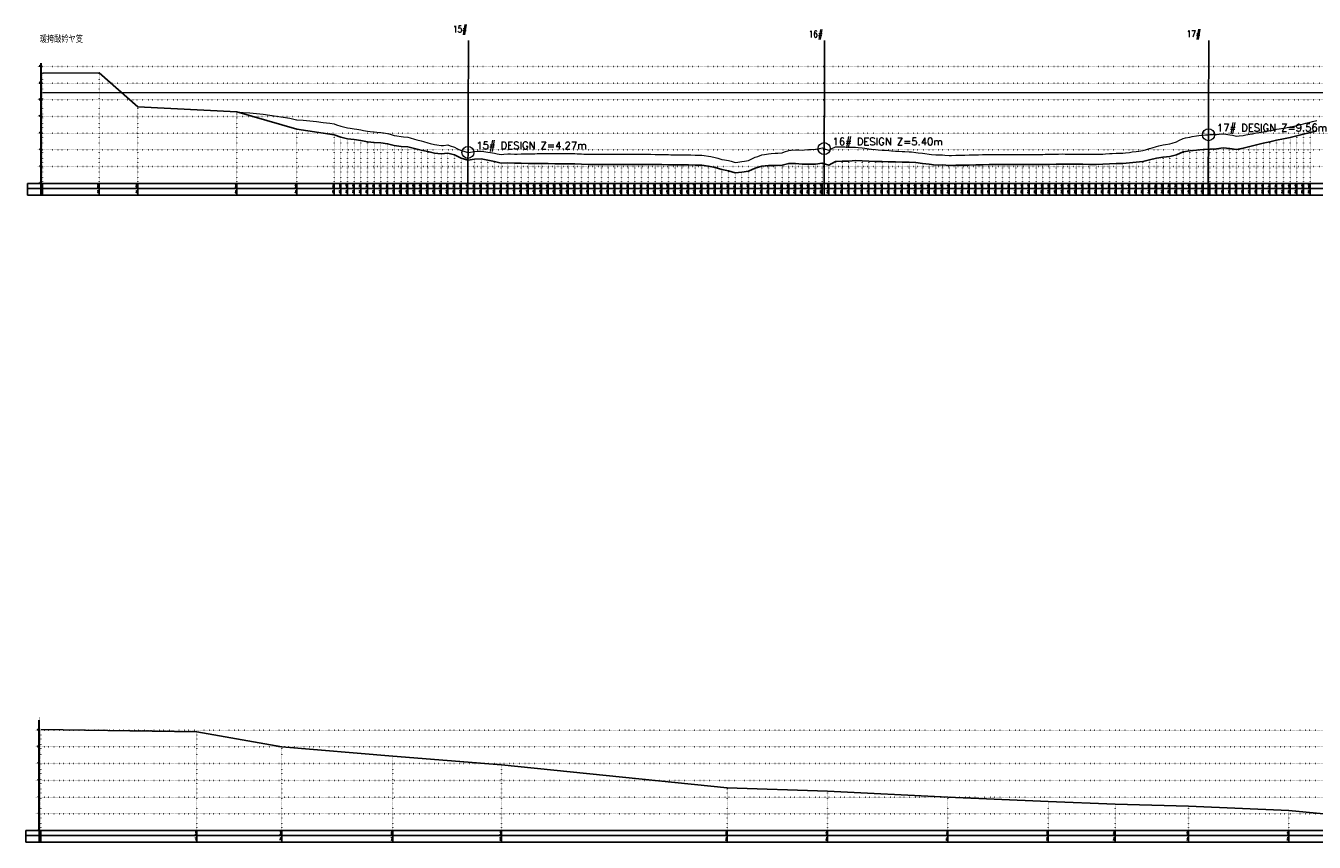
# Model space of a CAD drawing. Extents: x 391415 to 399140, y 3188456 to 3193757.
# Tile 2 of 3: x 391446 to 395301, y 3191315 to 3193757. Entities that reach past the tile are written whole.
import ezdxf
from ezdxf.enums import TextEntityAlignment as Align

# ---------------------------------------------------------------- set-up
doc = ezdxf.new("R2010")
doc.units = 0
doc.linetypes.add('X4', pattern=[1.6, 0, -1.6])
doc.layers.get('0').update_dxf_attribs({"linetype": 'CONTINUOUS'})
for name, color, linetype, lineweight in [('ANNOTATION', 7, 'CONTINUOUS', 0), ('DESIGN_DISTRIBUTED', 3, 'CONTINUOUS', 0), ('PIER_CONTROL', 6, 'CONTINUOUS', 0), ('WSE_22_190', 4, 'CONTINUOUS', 0)]:
    doc.layers.add(name, color=color, linetype=linetype, lineweight=lineweight)
for name, color, linetype in [('DLSS', 4, 'CONTINUOUS'), ('DMX', 1, 'CONTINUOUS'), ('ZDH', 1, 'CONTINUOUS'), ('zdm1', 2, 'CONTINUOUS'), ('ZDMT5', 3, 'CONTINUOUS')]:
    doc.layers.add(name, color=color, linetype=linetype)
doc.styles.add('HZ', font='rs.shx', dxfattribs={"width": 0.8, "bigfont": 'hztxt.shx'})
doc.styles.get("Standard").update_dxf_attribs({"font": 'rs.shx', "bigfont": 'hztxt.shx'})

msp = doc.modelspace()

# ---------------------------------------------------------------- linework, layer by layer
at = {"linetype": 'Continuous', "flags": 128}
for points in [[(392768.7, 3193250.3), (392770.7, 3193712.5)], [(393834.4, 3193250.3), (393836.3, 3193712.5)], [(394984.2, 3193250.3), (394986.2, 3193712.5)]]:
    msp.add_lwpolyline(points, dxfattribs=at)
at = {"layer": 'DESIGN_DISTRIBUTED', "color": 3}
msp.add_lwpolyline([(391496.2, 3193615.1), (391665.4, 3193615.5), (391780.9, 3193514.3), (392077.4, 3193499.3), (392096.2, 3193497.5), (392116.2, 3193495.8), (392136.2, 3193494), (392156.2, 3193491.9), (392176.2, 3193489.5), (392196.2, 3193486.8), (392216.2, 3193483.5), (392236.2, 3193479.9), (392256.2, 3193475.8), (392256.8, 3193475.7), (392276.2, 3193474.2), (392296.2, 3193472.3), (392316.2, 3193470.1), (392336.2, 3193467.7), (392356.2, 3193465.1), (392368.7, 3193463.4), (392376.2, 3193460.7), (392388.7, 3193456.3), (392396.2, 3193454.5), (392408.7, 3193451.5), (392416.2, 3193450.5), (392428.7, 3193448.9), (392436.2, 3193447.5), (392448.7, 3193445.3), (392456.2, 3193443.9), (392468.7, 3193441.5), (392476.2, 3193440.8), (392488.7, 3193439.5), (392496.2, 3193438.9), (392508.7, 3193437.8), (392516.2, 3193436.6), (392528.7, 3193434.5), (392536.2, 3193432.3), (392548.7, 3193428.7), (392556.2, 3193427.4), (392568.7, 3193425.2), (392576.2, 3193424.4), (392588.7, 3193423.2), (392596.2, 3193421.1), (392608.7, 3193417.6), (392616.2, 3193415.7), (392628.7, 3193412.4), (392636.2, 3193410.4), (392648.7, 3193407), (392656.2, 3193405), (392668.7, 3193401.7), (392676.2, 3193400.4), (392688.7, 3193398.4), (392696.2, 3193399), (392708.7, 3193400.1), (392716.2, 3193397.7), (392728.7, 3193393.8), (392736.2, 3193389.9), (392748.7, 3193383.5), (392756.2, 3193381.3), (392768.7, 3193378), (392769.1, 3193378), (392776.2, 3193379), (392788.7, 3193380.9), (392796.2, 3193381.3), (392808.7, 3193382), (392816.2, 3193380.7), (392828.7, 3193378.7), (392836.2, 3193377.5), (392848.7, 3193375.5), (392856.2, 3193374), (392868.7, 3193371.6), (392876.2, 3193372.3), (392888.7, 3193373.4), (392896.2, 3193373.2), (392908.7, 3193372.9), (392916.2, 3193373.1), (392928.7, 3193373.4), (392936.2, 3193373.6), (392948.7, 3193373.8), (392956.2, 3193374), (392968.7, 3193374.1), (392976.2, 3193374.2), (392988.7, 3193374.4), (392996.2, 3193374.5), (393008.7, 3193374.5), (393016.2, 3193374.6), (393028.7, 3193374.6), (393036.2, 3193374.6), (393048.7, 3193374.6), (393056.2, 3193374.6), (393068.7, 3193374.6), (393076.2, 3193374.5), (393088.7, 3193374.4), (393096.2, 3193374), (393108.7, 3193373.2), (393116.2, 3193373.1), (393128.7, 3193372.8), (393136.2, 3193372.6), (393148.7, 3193372.4), (393156.2, 3193372.6), (393168.7, 3193372.9), (393176.2, 3193372.8), (393188.7, 3193372.6), (393196.2, 3193372.5), (393208.7, 3193372.3), (393216.2, 3193372.5), (393228.7, 3193372.7), (393236.2, 3193372.6), (393248.7, 3193372.6), (393256.2, 3193372.6), (393268.7, 3193372.5), (393276.2, 3193372.5), (393288.7, 3193372.5), (393296.2, 3193372.4), (393308.7, 3193372.4), (393316.2, 3193372.2), (393328.7, 3193372), (393336.2, 3193371.8), (393348.7, 3193371.6), (393356.2, 3193371.5), (393368.7, 3193371.2), (393376.2, 3193371.1), (393388.7, 3193370.9), (393396.2, 3193370.8), (393408.7, 3193370.6), (393416.2, 3193370.5), (393428.7, 3193370.3), (393436.2, 3193370.2), (393448.7, 3193370), (393456.2, 3193370), (393468.7, 3193369.9), (393476.2, 3193368.7), (393488.7, 3193366.8), (393496.2, 3193365.3), (393508.7, 3193362.8), (393516.2, 3193360.6), (393528.7, 3193357.1), (393536.2, 3193355.8), (393548.7, 3193353.6), (393556.2, 3193351.5), (393568.7, 3193348.1), (393576.2, 3193349), (393588.7, 3193350.6), (393596.2, 3193351.9), (393608.7, 3193354.1), (393616.2, 3193357.6), (393628.7, 3193363.6), (393636.2, 3193366), (393648.7, 3193370.2), (393656.2, 3193371.4), (393668.7, 3193373.5), (393676.2, 3193374.2), (393688.7, 3193375.3), (393696.2, 3193375.9), (393708.7, 3193376.9), (393716.2, 3193379.6), (393728.7, 3193384), (393736.2, 3193384.5), (393748.7, 3193385.4), (393756.2, 3193385.2), (393768.7, 3193384.8), (393776.2, 3193385.5), (393788.7, 3193386.5), (393796.2, 3193386.8), (393808.7, 3193387.2), (393816.2, 3193388.8), (393828.7, 3193391.3), (393834.8, 3193389.3), (393836.2, 3193388.8), (393848.7, 3193384.5), (393856.2, 3193388.5), (393868.7, 3193394.8), (393876.2, 3193394.8), (393888.7, 3193394.5), (393896.2, 3193394.1), (393908.7, 3193393.5), (393916.2, 3193393.6), (393928.7, 3193393.8), (393936.2, 3193393), (393948.7, 3193391.5), (393956.2, 3193390.4), (393968.7, 3193388.6), (393976.2, 3193387.9), (393988.7, 3193386.8), (393996.2, 3193386.1), (394008.7, 3193385), (394016.2, 3193384.4), (394028.7, 3193383.4), (394036.2, 3193382.9), (394048.7, 3193382.1), (394056.2, 3193381.6), (394068.7, 3193380.8), (394076.2, 3193380.5), (394088.7, 3193380), (394096.2, 3193379.2), (394108.7, 3193378.1), (394116.2, 3193377), (394128.7, 3193375.3), (394136.2, 3193374.2), (394148.7, 3193372.6), (394156.2, 3193371.7), (394168.7, 3193370.2), (394176.2, 3193370.3), (394188.7, 3193370.6), (394196.2, 3193370), (394208.7, 3193368.9), (394216.2, 3193369.1), (394228.7, 3193369.3), (394236.2, 3193369.5), (394248.7, 3193369.8), (394256.2, 3193370), (394268.7, 3193370.3), (394276.2, 3193370.5), (394288.7, 3193370.8), (394296.2, 3193370.9), (394308.7, 3193371.2), (394316.2, 3193371.5), (394328.7, 3193371.8), (394336.2, 3193371.9), (394348.7, 3193372.1), (394356.2, 3193372.1), (394368.7, 3193372.1), (394376.2, 3193372.1), (394388.7, 3193372.1), (394396.2, 3193372.1), (394408.7, 3193372), (394416.2, 3193372), (394428.7, 3193372), (394436.2, 3193371.9), (394448.7, 3193371.9), (394456.2, 3193371.9), (394468.7, 3193371.8), (394476.2, 3193371.9), (394488.7, 3193372.1), (394496.2, 3193372.3), (394508.7, 3193372.4), (394516.2, 3193372.6), (394528.7, 3193373), (394536.2, 3193373.1), (394548.7, 3193373.3), (394556.2, 3193373.1), (394568.7, 3193372.8), (394576.2, 3193372.8), (394588.7, 3193372.8), (394596.2, 3193372.7), (394608.7, 3193372.5), (394616.2, 3193372.4), (394628.7, 3193372.3), (394636.2, 3193372.3), (394648.7, 3193372.2), (394656.2, 3193372.4), (394668.7, 3193372.8), (394676.2, 3193373.3), (394688.7, 3193374.2), (394696.2, 3193374.5), (394708.7, 3193375.2), (394716.2, 3193375.3), (394728.7, 3193375.7), (394736.2, 3193376.6), (394748.7, 3193378.1), (394756.2, 3193379.2), (394768.7, 3193381.1), (394776.2, 3193382), (394788.7, 3193383.6), (394796.2, 3193385.8), (394808.7, 3193389.4), (394816.2, 3193391.6), (394828.7, 3193395.3), (394836.2, 3193397.1), (394848.7, 3193400.1), (394856.2, 3193401.4), (394868.7, 3193403.5), (394876.2, 3193405.6), (394888.7, 3193409.1), (394896.2, 3193413.1), (394908.7, 3193419.8), (394916.2, 3193421.4), (394928.7, 3193424), (394936.2, 3193425.5), (394948.7, 3193427.8), (394956.2, 3193428.6), (394968.7, 3193429.8), (394976.2, 3193430.4), (394984.8, 3193430.9), (394988.7, 3193431.1), (394996.2, 3193431.4), (395008.7, 3193431.7), (395016.2, 3193432.6), (395028.7, 3193433.9), (395036.2, 3193432.8), (395048.7, 3193430.9), (395056.2, 3193429.3), (395068.7, 3193426.7), (395076.2, 3193427.4), (395088.7, 3193428.6), (395096.2, 3193430.1), (395108.7, 3193432.5), (395116.2, 3193433.9), (395128.7, 3193436.4), (395136.2, 3193437.5), (395148.7, 3193439.5), (395156.2, 3193440.9), (395168.7, 3193443.1), (395176.2, 3193444.7), (395188.7, 3193447.3), (395196.2, 3193448.3), (395208.7, 3193450.1), (395216.2, 3193451.6), (395228.7, 3193454.3), (395236.2, 3193455.9), (395248.7, 3193458.7), (395256.2, 3193460.5), (395268.7, 3193463.4), (395276.2, 3193465.2), (395288.7, 3193468.3), (395296.2, 3193470.2), (395308.7, 3193473.5)], dxfattribs=at)
at = {"layer": 'DMX', "linetype": 'Continuous', "flags": 128}
for points in [[(391496.2, 3193615.1), (391665.4, 3193615.5), (391780.9, 3193514.3), (392077.4, 3193499.3), (392256.8, 3193447.3), (392368.7, 3193430.9), (392388.7, 3193423.8), (392408.7, 3193419), (392428.7, 3193416.5), (392448.7, 3193413.1), (392468.7, 3193409.6), (392488.7, 3193407.9), (392508.7, 3193406.6), (392528.7, 3193403.7), (392548.7, 3193398.4), (392568.7, 3193395.4), (392588.7, 3193394.1), (392608.7, 3193389.3), (392628.7, 3193384.8), (392648.7, 3193380.3), (392668.7, 3193375.8), (392688.7, 3193373.4), (392708.7, 3193375.9), (392728.7, 3193370.3), (392748.7, 3193360.5), (392768.7, 3193355.2), (392788.7, 3193357.9), (392808.7, 3193358.6), (392828.7, 3193354.5), (392848.7, 3193350.5), (392868.7, 3193345.8), (392888.7, 3193346.8), (392908.7, 3193345.5), (392928.7, 3193345.3), (392948.7, 3193345), (392968.7, 3193344.8), (392988.7, 3193344.6), (393008.7, 3193344.4), (393028.7, 3193344.2), (393048.7, 3193344), (393068.7, 3193343.8), (393088.7, 3193343.6), (393108.7, 3193342.3), (393128.7, 3193341.8), (393148.7, 3193341.4), (393168.7, 3193342), (393188.7, 3193341.7), (393208.7, 3193341.5), (393228.7, 3193341.9), (393248.7, 3193341.9), (393268.7, 3193341.9), (393288.7, 3193341.9), (393308.7, 3193341.9), (393328.7, 3193341.6), (393348.7, 3193341.3), (393368.7, 3193341), (393388.7, 3193340.8), (393408.7, 3193340.5), (393428.7, 3193340.3), (393448.7, 3193340.1), (393468.7, 3193339.9), (393488.7, 3193336.8), (393508.7, 3193332.7), (393528.7, 3193326.8), (393548.7, 3193323.1), (393568.7, 3193317.2), (393588.7, 3193319.3), (393608.7, 3193322.1), (393628.7, 3193330.8), (393648.7, 3193336.5), (393668.7, 3193338.7), (393688.7, 3193339.2), (393708.7, 3193339.4), (393728.7, 3193344.9), (393748.7, 3193344.8), (393768.7, 3193342.6), (393788.7, 3193342.9), (393808.7, 3193342.5), (393828.7, 3193346), (393848.7, 3193339.4), (393868.7, 3193350.5), (393888.7, 3193351.4), (393908.7, 3193351.8), (393928.7, 3193353.8), (393948.7, 3193353.1), (393968.7, 3193351.7), (393988.7, 3193351.2), (394008.7, 3193350.7), (394028.7, 3193350.1), (394048.7, 3193349.6), (394068.7, 3193349.1), (394088.7, 3193348.8), (394108.7, 3193347.3), (394128.7, 3193344.8), (394148.7, 3193342.4), (394168.7, 3193340.1), (394188.7, 3193340.6), (394208.7, 3193339), (394228.7, 3193339.3), (394248.7, 3193339.8), (394268.7, 3193340.2), (394288.7, 3193340.6), (394308.7, 3193341), (394328.7, 3193341.5), (394348.7, 3193341.8), (394368.7, 3193341.7), (394388.7, 3193341.7), (394408.7, 3193341.6), (394428.7, 3193341.6), (394448.7, 3193341.5), (394468.7, 3193341.4), (394488.7, 3193341.8), (394508.7, 3193342.2), (394528.7, 3193342.7), (394548.7, 3193343.1), (394568.7, 3193342.7), (394588.7, 3193342.7), (394608.7, 3193342.4), (394628.7, 3193342.2), (394648.7, 3193342.1), (394668.7, 3193342.6), (394688.7, 3193343.7), (394708.7, 3193344.5), (394728.7, 3193344.6), (394748.7, 3193346.5), (394768.7, 3193349), (394788.7, 3193350.7), (394808.7, 3193355.5), (394828.7, 3193360.4), (394848.7, 3193364), (394868.7, 3193366.1), (394888.7, 3193370.2), (394908.7, 3193379.6), (394928.7, 3193382.5), (394948.7, 3193385.1), (394968.7, 3193386.4), (394988.7, 3193387.5), (395008.7, 3193388.5), (395028.7, 3193391.7), (395048.7, 3193389.9), (395068.7, 3193387), (395088.7, 3193390.4), (395108.7, 3193395.6), (395128.7, 3193400.8), (395148.7, 3193405.1), (395168.7, 3193409.7), (395188.7, 3193414.7), (395208.7, 3193418.1), (395228.7, 3193422.8), (395248.7, 3193427.6), (395268.7, 3193432.5), (395288.7, 3193437.5), (395308.7, 3193442.8)], [(391491, 3191651.7), (391958.1, 3191644.7), (392212, 3191599.7), (392544.2, 3191571.7), (392869.7, 3191545.7), (393545, 3191477.6), (393845.2, 3191467.1), (394205.3, 3191449.8), (394505.5, 3191436.6), (394705.3, 3191428.2), (394925.4, 3191422.6), (395225.6, 3191409.2), (395505.5, 3191382.4)]]:
    msp.add_lwpolyline(points, dxfattribs=at)
at = {"layer": 'PIER_CONTROL', "color": 6}
for centre in [(394984.8, 3193430.9), (392769.1, 3193378), (393834.8, 3193389.3)]:
    msp.add_circle(centre, 18, dxfattribs=at)
at = {"layer": 'WSE_22_190', "color": 4}
msp.add_line((391496.2, 3193557.2), (396812.7, 3193557.2), dxfattribs=at)
at = {"layer": 'zdm1', "linetype": 'X4'}
for p, q in [((391481.2, 3193635.3), (396827.7, 3193635.3)), ((391481.2, 3193585.3), (396827.7, 3193585.3)), ((391481.2, 3193535.3), (396827.7, 3193535.3)), ((391481.2, 3193485.3), (396827.7, 3193485.3)), ((391481.2, 3193435.3), (396827.7, 3193435.3)), ((391481.2, 3193385.3), (396827.7, 3193385.3)), ((391481.2, 3193335.3), (396827.7, 3193335.3)), ((391481.2, 3193285.3), (396827.7, 3193285.3)), ((391476, 3191649.7), (398969.1, 3191649.7)), ((391476, 3191599.7), (398969.1, 3191599.7)), ((391476, 3191549.7), (398969.1, 3191549.7)), ((391476, 3191499.7), (398969.1, 3191499.7)), ((391476, 3191449.7), (398969.1, 3191449.7)), ((391476, 3191399.7), (398969.1, 3191399.7)), ((391476, 3191349.7), (398969.1, 3191349.7))]:
    msp.add_line(p, q, dxfattribs=at)
at = {"layer": 'zdm1', "linetype": 'Continuous'}
for p, q in [((391490.7, 3193285.3), (391490.7, 3193645.3)), ((391491.7, 3193285.3), (391491.7, 3193645.3)), ((391451.2, 3193285.3), (391496.2, 3193285.3)), ((391451.2, 3193250.3), (391451.2, 3193285.3)), ((391451.2, 3193270.3), (396817.7, 3193270.3)), ((391491.2, 3193250.3), (391491.2, 3193285.3)), ((391496.2, 3193285.3), (396817.7, 3193285.3)), ((391451.2, 3193250.3), (396817.7, 3193250.3)), ((391485.5, 3191349.7), (391485.5, 3191679.7)), ((391486.5, 3191349.7), (391486.5, 3191679.7)), ((391446, 3191349.7), (391491, 3191349.7)), ((391446, 3191314.7), (391446, 3191349.7)), ((391446, 3191334.7), (398959.1, 3191334.7)), ((391486, 3191314.7), (391486, 3191349.7)), ((391491, 3191349.7), (398959.1, 3191349.7)), ((391446, 3191314.7), (398959.1, 3191314.7))]:
    msp.add_line(p, q, dxfattribs=at)
at = {"layer": 'zdm1', "linetype": 'Continuous', "const_width": 1, "flags": 128}
for points in [[(391491.2, 3193635.3), (391491.2, 3193645.3)], [(391491.2, 3193615.3), (391491.2, 3193625.3)], [(391491.2, 3193595.3), (391491.2, 3193605.3)], [(391491.2, 3193575.3), (391491.2, 3193585.3)], [(391491.2, 3193555.3), (391491.2, 3193565.3)], [(391491.2, 3193535.3), (391491.2, 3193545.3)], [(391491.2, 3193515.3), (391491.2, 3193525.3)], [(391491.2, 3193495.3), (391491.2, 3193505.3)], [(391491.2, 3193475.3), (391491.2, 3193485.3)], [(391491.2, 3193455.3), (391491.2, 3193465.3)], [(391491.2, 3193435.3), (391491.2, 3193445.3)], [(391491.2, 3193415.3), (391491.2, 3193425.3)], [(391491.2, 3193395.3), (391491.2, 3193405.3)], [(391491.2, 3193375.3), (391491.2, 3193385.3)], [(391491.2, 3193355.3), (391491.2, 3193365.3)], [(391491.2, 3193335.3), (391491.2, 3193345.3)], [(391491.2, 3193315.3), (391491.2, 3193325.3)], [(391491.2, 3193295.3), (391491.2, 3193305.3)], [(391486, 3191679.7), (391486, 3191689.7)], [(391486, 3191659.7), (391486, 3191669.7)], [(391486, 3191639.7), (391486, 3191649.7)], [(391486, 3191619.7), (391486, 3191629.7)], [(391486, 3191599.7), (391486, 3191609.7)], [(391486, 3191579.7), (391486, 3191589.7)], [(391486, 3191559.7), (391486, 3191569.7)], [(391486, 3191539.7), (391486, 3191549.7)], [(391486, 3191519.7), (391486, 3191529.7)], [(391486, 3191499.7), (391486, 3191509.7)], [(391486, 3191479.7), (391486, 3191489.7)], [(391486, 3191459.7), (391486, 3191469.7)], [(391486, 3191439.7), (391486, 3191449.7)], [(391486, 3191419.7), (391486, 3191429.7)], [(391486, 3191399.7), (391486, 3191409.7)], [(391486, 3191379.7), (391486, 3191389.7)], [(391486, 3191359.7), (391486, 3191369.7)]]:
    msp.add_lwpolyline(points, dxfattribs=at)
at = {"layer": 'ZDMT5', "linetype": 'X4'}
for p, q in [((391496.2, 3193285.3), (391496.2, 3193615.1)), ((391665.4, 3193285.3), (391665.4, 3193615.5)), ((391780.9, 3193285.3), (391780.9, 3193514.3)), ((392077.4, 3193285.3), (392077.4, 3193499.3)), ((392256.8, 3193285.3), (392256.8, 3193447.3)), ((392368.7, 3193285.3), (392368.7, 3193430.9)), ((392388.7, 3193285.3), (392388.7, 3193423.8)), ((392408.7, 3193285.3), (392408.7, 3193419)), ((392428.7, 3193285.3), (392428.7, 3193416.5)), ((395208.7, 3193285.3), (395208.7, 3193418.1)), ((395228.7, 3193285.3), (395228.7, 3193422.8)), ((395248.7, 3193285.3), (395248.7, 3193427.6)), ((395268.7, 3193285.3), (395268.7, 3193432.5)), ((395288.7, 3193285.3), (395288.7, 3193437.5)), ((392448.7, 3193285.3), (392448.7, 3193413.1)), ((392468.7, 3193285.3), (392468.7, 3193409.6)), ((392488.7, 3193285.3), (392488.7, 3193407.9)), ((392508.7, 3193285.3), (392508.7, 3193406.6)), ((392528.7, 3193285.3), (392528.7, 3193403.7)), ((392548.7, 3193285.3), (392548.7, 3193398.4)), ((392568.7, 3193285.3), (392568.7, 3193395.4)), ((392588.7, 3193285.3), (392588.7, 3193394.1)), ((392608.7, 3193285.3), (392608.7, 3193389.3)), ((392628.7, 3193285.3), (392628.7, 3193384.8)), ((392648.7, 3193285.3), (392648.7, 3193380.3)), ((394908.7, 3193285.3), (394908.7, 3193379.6)), ((394928.7, 3193285.3), (394928.7, 3193382.5)), ((394948.7, 3193285.3), (394948.7, 3193385.1)), ((394968.7, 3193285.3), (394968.7, 3193386.4)), ((394988.7, 3193285.3), (394988.7, 3193387.5)), ((395008.7, 3193285.3), (395008.7, 3193388.5)), ((395028.7, 3193285.3), (395028.7, 3193391.7)), ((395048.7, 3193285.3), (395048.7, 3193389.9)), ((395068.7, 3193285.3), (395068.7, 3193387)), ((395088.7, 3193285.3), (395088.7, 3193390.4)), ((395108.7, 3193285.3), (395108.7, 3193395.6)), ((395128.7, 3193285.3), (395128.7, 3193400.8)), ((395148.7, 3193285.3), (395148.7, 3193405.1)), ((395168.7, 3193285.3), (395168.7, 3193409.7)), ((395188.7, 3193285.3), (395188.7, 3193414.7)), ((392668.7, 3193285.3), (392668.7, 3193375.8)), ((392688.7, 3193285.3), (392688.7, 3193373.4)), ((392708.7, 3193285.3), (392708.7, 3193375.9)), ((392728.7, 3193285.3), (392728.7, 3193370.3)), ((392748.7, 3193285.3), (392748.7, 3193360.5)), ((392768.7, 3193285.3), (392768.7, 3193355.2)), ((392788.7, 3193285.3), (392788.7, 3193357.9)), ((392808.7, 3193285.3), (392808.7, 3193358.6)), ((392828.7, 3193285.3), (392828.7, 3193354.5)), ((392848.7, 3193285.3), (392848.7, 3193350.5)), ((392868.7, 3193285.3), (392868.7, 3193345.8)), ((392888.7, 3193285.3), (392888.7, 3193346.8)), ((392908.7, 3193285.3), (392908.7, 3193345.5)), ((392928.7, 3193285.3), (392928.7, 3193345.3)), ((392948.7, 3193285.3), (392948.7, 3193345)), ((392968.7, 3193285.3), (392968.7, 3193344.8)), ((392988.7, 3193285.3), (392988.7, 3193344.6)), ((393008.7, 3193285.3), (393008.7, 3193344.4)), ((393028.7, 3193285.3), (393028.7, 3193344.2)), ((393048.7, 3193285.3), (393048.7, 3193344)), ((393068.7, 3193285.3), (393068.7, 3193343.8)), ((393088.7, 3193285.3), (393088.7, 3193343.6)), ((393108.7, 3193285.3), (393108.7, 3193342.3)), ((393128.7, 3193285.3), (393128.7, 3193341.8)), ((393148.7, 3193285.3), (393148.7, 3193341.4)), ((393168.7, 3193285.3), (393168.7, 3193342)), ((393188.7, 3193285.3), (393188.7, 3193341.7)), ((393208.7, 3193285.3), (393208.7, 3193341.5)), ((393228.7, 3193285.3), (393228.7, 3193341.9)), ((393248.7, 3193285.3), (393248.7, 3193341.9)), ((393268.7, 3193285.3), (393268.7, 3193341.9)), ((393288.7, 3193285.3), (393288.7, 3193341.9)), ((393308.7, 3193285.3), (393308.7, 3193341.9)), ((393328.7, 3193285.3), (393328.7, 3193341.6)), ((393348.7, 3193285.3), (393348.7, 3193341.3)), ((393368.7, 3193285.3), (393368.7, 3193341)), ((393388.7, 3193285.3), (393388.7, 3193340.8)), ((393408.7, 3193285.3), (393408.7, 3193340.5)), ((393428.7, 3193285.3), (393428.7, 3193340.3)), ((393448.7, 3193285.3), (393448.7, 3193340.1)), ((393468.7, 3193285.3), (393468.7, 3193339.9)), ((393688.7, 3193285.3), (393688.7, 3193339.2)), ((393708.7, 3193285.3), (393708.7, 3193339.4)), ((393728.7, 3193285.3), (393728.7, 3193344.9)), ((393748.7, 3193285.3), (393748.7, 3193344.8)), ((393768.7, 3193285.3), (393768.7, 3193342.6)), ((393788.7, 3193285.3), (393788.7, 3193342.9)), ((393808.7, 3193285.3), (393808.7, 3193342.5)), ((393828.7, 3193285.3), (393828.7, 3193346)), ((393848.7, 3193285.3), (393848.7, 3193339.4)), ((393868.7, 3193285.3), (393868.7, 3193350.5)), ((393888.7, 3193285.3), (393888.7, 3193351.4)), ((393908.7, 3193285.3), (393908.7, 3193351.8)), ((393928.7, 3193285.3), (393928.7, 3193353.8)), ((393948.7, 3193285.3), (393948.7, 3193353.1)), ((393968.7, 3193285.3), (393968.7, 3193351.7)), ((393988.7, 3193285.3), (393988.7, 3193351.2)), ((394008.7, 3193285.3), (394008.7, 3193350.7)), ((394028.7, 3193285.3), (394028.7, 3193350.1)), ((394048.7, 3193285.3), (394048.7, 3193349.6)), ((394068.7, 3193285.3), (394068.7, 3193349.1)), ((394088.7, 3193285.3), (394088.7, 3193348.8)), ((394108.7, 3193285.3), (394108.7, 3193347.3)), ((394128.7, 3193285.3), (394128.7, 3193344.8)), ((394148.7, 3193285.3), (394148.7, 3193342.4)), ((394168.7, 3193285.3), (394168.7, 3193340.1)), ((394188.7, 3193285.3), (394188.7, 3193340.6)), ((394228.7, 3193285.3), (394228.7, 3193339.3)), ((394248.7, 3193285.3), (394248.7, 3193339.8)), ((394268.7, 3193285.3), (394268.7, 3193340.2)), ((394288.7, 3193285.3), (394288.7, 3193340.6)), ((394308.7, 3193285.3), (394308.7, 3193341)), ((394328.7, 3193285.3), (394328.7, 3193341.5)), ((394348.7, 3193285.3), (394348.7, 3193341.8)), ((394368.7, 3193285.3), (394368.7, 3193341.7)), ((394388.7, 3193285.3), (394388.7, 3193341.7)), ((394408.7, 3193285.3), (394408.7, 3193341.6)), ((394428.7, 3193285.3), (394428.7, 3193341.6)), ((394448.7, 3193285.3), (394448.7, 3193341.5)), ((394468.7, 3193285.3), (394468.7, 3193341.4)), ((394488.7, 3193285.3), (394488.7, 3193341.8)), ((394508.7, 3193285.3), (394508.7, 3193342.2)), ((394528.7, 3193285.3), (394528.7, 3193342.7)), ((394548.7, 3193285.3), (394548.7, 3193343.1)), ((394568.7, 3193285.3), (394568.7, 3193342.7)), ((394588.7, 3193285.3), (394588.7, 3193342.7)), ((394608.7, 3193285.3), (394608.7, 3193342.4)), ((394628.7, 3193285.3), (394628.7, 3193342.2)), ((394648.7, 3193285.3), (394648.7, 3193342.1)), ((394668.7, 3193285.3), (394668.7, 3193342.6)), ((394688.7, 3193285.3), (394688.7, 3193343.7)), ((394708.7, 3193285.3), (394708.7, 3193344.5)), ((394728.7, 3193285.3), (394728.7, 3193344.6)), ((394748.7, 3193285.3), (394748.7, 3193346.5)), ((394768.7, 3193285.3), (394768.7, 3193349)), ((394788.7, 3193285.3), (394788.7, 3193350.7)), ((394808.7, 3193285.3), (394808.7, 3193355.5)), ((394828.7, 3193285.3), (394828.7, 3193360.4)), ((394848.7, 3193285.3), (394848.7, 3193364)), ((394868.7, 3193285.3), (394868.7, 3193366.1)), ((394888.7, 3193285.3), (394888.7, 3193370.2)), ((393488.7, 3193285.3), (393488.7, 3193336.8)), ((393508.7, 3193285.3), (393508.7, 3193332.7)), ((393528.7, 3193285.3), (393528.7, 3193326.8)), ((393548.7, 3193285.3), (393548.7, 3193323.1)), ((393568.7, 3193285.3), (393568.7, 3193317.2)), ((393588.7, 3193285.3), (393588.7, 3193319.3)), ((393608.7, 3193285.3), (393608.7, 3193322.1)), ((393628.7, 3193285.3), (393628.7, 3193330.8)), ((393648.7, 3193285.3), (393648.7, 3193336.5)), ((393668.7, 3193285.3), (393668.7, 3193338.7)), ((394208.7, 3193285.3), (394208.7, 3193339)), ((391491, 3191349.7), (391491, 3191651.7)), ((391958.1, 3191349.7), (391958.1, 3191644.7)), ((392212, 3191349.7), (392212, 3191599.7)), ((392544.2, 3191349.7), (392544.2, 3191571.7)), ((392869.7, 3191349.7), (392869.7, 3191545.7)), ((393545, 3191349.7), (393545, 3191477.6)), ((393845.2, 3191349.7), (393845.2, 3191467.1)), ((394205.3, 3191349.7), (394205.3, 3191449.8)), ((394505.5, 3191349.7), (394505.5, 3191436.6)), ((394705.3, 3191349.7), (394705.3, 3191428.2)), ((394925.4, 3191349.7), (394925.4, 3191422.6)), ((395225.6, 3191349.7), (395225.6, 3191409.2))]:
    msp.add_line(p, q, dxfattribs=at)
at = {"layer": 'ZDMT5', "linetype": 'Continuous'}
for p, q in [((391496.2, 3193250.3), (391496.2, 3193285.3)), ((391665.4, 3193250.3), (391665.4, 3193285.3)), ((391780.9, 3193250.3), (391780.9, 3193285.3)), ((392077.4, 3193250.3), (392077.4, 3193285.3)), ((392256.8, 3193250.3), (392256.8, 3193285.3)), ((392368.7, 3193250.3), (392368.7, 3193285.3)), ((392388.7, 3193250.3), (392388.7, 3193285.3)), ((392408.7, 3193250.3), (392408.7, 3193285.3)), ((392428.7, 3193250.3), (392428.7, 3193285.3)), ((392448.7, 3193250.3), (392448.7, 3193285.3)), ((392468.7, 3193250.3), (392468.7, 3193285.3)), ((392488.7, 3193250.3), (392488.7, 3193285.3)), ((392508.7, 3193250.3), (392508.7, 3193285.3)), ((392528.7, 3193250.3), (392528.7, 3193285.3)), ((392548.7, 3193250.3), (392548.7, 3193285.3)), ((392568.7, 3193250.3), (392568.7, 3193285.3)), ((392588.7, 3193250.3), (392588.7, 3193285.3)), ((392608.7, 3193250.3), (392608.7, 3193285.3)), ((392628.7, 3193250.3), (392628.7, 3193285.3)), ((392648.7, 3193250.3), (392648.7, 3193285.3)), ((392668.7, 3193250.3), (392668.7, 3193285.3)), ((392688.7, 3193250.3), (392688.7, 3193285.3)), ((392708.7, 3193250.3), (392708.7, 3193285.3)), ((392728.7, 3193250.3), (392728.7, 3193285.3)), ((392748.7, 3193250.3), (392748.7, 3193285.3)), ((392768.7, 3193250.3), (392768.7, 3193285.3)), ((392788.7, 3193250.3), (392788.7, 3193285.3)), ((392808.7, 3193250.3), (392808.7, 3193285.3)), ((392828.7, 3193250.3), (392828.7, 3193285.3)), ((392848.7, 3193250.3), (392848.7, 3193285.3)), ((392868.7, 3193250.3), (392868.7, 3193285.3)), ((392888.7, 3193250.3), (392888.7, 3193285.3)), ((392908.7, 3193250.3), (392908.7, 3193285.3)), ((392928.7, 3193250.3), (392928.7, 3193285.3)), ((392948.7, 3193250.3), (392948.7, 3193285.3)), ((392968.7, 3193250.3), (392968.7, 3193285.3)), ((392988.7, 3193250.3), (392988.7, 3193285.3)), ((393008.7, 3193250.3), (393008.7, 3193285.3)), ((393028.7, 3193250.3), (393028.7, 3193285.3)), ((393048.7, 3193250.3), (393048.7, 3193285.3)), ((393068.7, 3193250.3), (393068.7, 3193285.3)), ((393088.7, 3193250.3), (393088.7, 3193285.3)), ((393108.7, 3193250.3), (393108.7, 3193285.3)), ((393128.7, 3193250.3), (393128.7, 3193285.3)), ((393148.7, 3193250.3), (393148.7, 3193285.3)), ((393168.7, 3193250.3), (393168.7, 3193285.3)), ((393188.7, 3193250.3), (393188.7, 3193285.3)), ((393208.7, 3193250.3), (393208.7, 3193285.3)), ((393228.7, 3193250.3), (393228.7, 3193285.3)), ((393248.7, 3193250.3), (393248.7, 3193285.3)), ((393268.7, 3193250.3), (393268.7, 3193285.3)), ((393288.7, 3193250.3), (393288.7, 3193285.3)), ((393308.7, 3193250.3), (393308.7, 3193285.3)), ((393328.7, 3193250.3), (393328.7, 3193285.3)), ((393348.7, 3193250.3), (393348.7, 3193285.3)), ((393368.7, 3193250.3), (393368.7, 3193285.3)), ((393388.7, 3193250.3), (393388.7, 3193285.3)), ((393408.7, 3193250.3), (393408.7, 3193285.3)), ((393428.7, 3193250.3), (393428.7, 3193285.3)), ((393448.7, 3193250.3), (393448.7, 3193285.3)), ((393468.7, 3193250.3), (393468.7, 3193285.3)), ((393488.7, 3193250.3), (393488.7, 3193285.3)), ((393508.7, 3193250.3), (393508.7, 3193285.3)), ((393528.7, 3193250.3), (393528.7, 3193285.3)), ((393548.7, 3193250.3), (393548.7, 3193285.3)), ((393568.7, 3193250.3), (393568.7, 3193285.3)), ((393588.7, 3193250.3), (393588.7, 3193285.3)), ((393608.7, 3193250.3), (393608.7, 3193285.3)), ((393628.7, 3193250.3), (393628.7, 3193285.3)), ((393648.7, 3193250.3), (393648.7, 3193285.3)), ((393668.7, 3193250.3), (393668.7, 3193285.3)), ((393688.7, 3193250.3), (393688.7, 3193285.3)), ((393708.7, 3193250.3), (393708.7, 3193285.3)), ((393728.7, 3193250.3), (393728.7, 3193285.3)), ((393748.7, 3193250.3), (393748.7, 3193285.3)), ((393768.7, 3193250.3), (393768.7, 3193285.3)), ((393788.7, 3193250.3), (393788.7, 3193285.3)), ((393808.7, 3193250.3), (393808.7, 3193285.3)), ((393828.7, 3193250.3), (393828.7, 3193285.3)), ((393848.7, 3193250.3), (393848.7, 3193285.3)), ((393868.7, 3193250.3), (393868.7, 3193285.3)), ((393888.7, 3193250.3), (393888.7, 3193285.3)), ((393908.7, 3193250.3), (393908.7, 3193285.3)), ((393928.7, 3193250.3), (393928.7, 3193285.3)), ((393948.7, 3193250.3), (393948.7, 3193285.3)), ((393968.7, 3193250.3), (393968.7, 3193285.3)), ((393988.7, 3193250.3), (393988.7, 3193285.3)), ((394008.7, 3193250.3), (394008.7, 3193285.3)), ((394028.7, 3193250.3), (394028.7, 3193285.3)), ((394048.7, 3193250.3), (394048.7, 3193285.3)), ((394068.7, 3193250.3), (394068.7, 3193285.3)), ((394088.7, 3193250.3), (394088.7, 3193285.3)), ((394108.7, 3193250.3), (394108.7, 3193285.3)), ((394128.7, 3193250.3), (394128.7, 3193285.3)), ((394148.7, 3193250.3), (394148.7, 3193285.3)), ((394168.7, 3193250.3), (394168.7, 3193285.3)), ((394188.7, 3193250.3), (394188.7, 3193285.3)), ((394208.7, 3193250.3), (394208.7, 3193285.3)), ((394228.7, 3193250.3), (394228.7, 3193285.3)), ((394248.7, 3193250.3), (394248.7, 3193285.3)), ((394268.7, 3193250.3), (394268.7, 3193285.3)), ((394288.7, 3193250.3), (394288.7, 3193285.3)), ((394308.7, 3193250.3), (394308.7, 3193285.3)), ((394328.7, 3193250.3), (394328.7, 3193285.3)), ((394348.7, 3193250.3), (394348.7, 3193285.3)), ((394368.7, 3193250.3), (394368.7, 3193285.3)), ((394388.7, 3193250.3), (394388.7, 3193285.3)), ((394408.7, 3193250.3), (394408.7, 3193285.3)), ((394428.7, 3193250.3), (394428.7, 3193285.3)), ((394448.7, 3193250.3), (394448.7, 3193285.3)), ((394468.7, 3193250.3), (394468.7, 3193285.3)), ((394488.7, 3193250.3), (394488.7, 3193285.3)), ((394508.7, 3193250.3), (394508.7, 3193285.3)), ((394528.7, 3193250.3), (394528.7, 3193285.3)), ((394548.7, 3193250.3), (394548.7, 3193285.3)), ((394568.7, 3193250.3), (394568.7, 3193285.3)), ((394588.7, 3193250.3), (394588.7, 3193285.3)), ((394608.7, 3193250.3), (394608.7, 3193285.3)), ((394628.7, 3193250.3), (394628.7, 3193285.3)), ((394648.7, 3193250.3), (394648.7, 3193285.3)), ((394668.7, 3193250.3), (394668.7, 3193285.3)), ((394688.7, 3193250.3), (394688.7, 3193285.3)), ((394708.7, 3193250.3), (394708.7, 3193285.3)), ((394728.7, 3193250.3), (394728.7, 3193285.3)), ((394748.7, 3193250.3), (394748.7, 3193285.3)), ((394768.7, 3193250.3), (394768.7, 3193285.3)), ((394788.7, 3193250.3), (394788.7, 3193285.3)), ((394808.7, 3193250.3), (394808.7, 3193285.3)), ((394828.7, 3193250.3), (394828.7, 3193285.3)), ((394848.7, 3193250.3), (394848.7, 3193285.3)), ((394868.7, 3193250.3), (394868.7, 3193285.3)), ((394888.7, 3193250.3), (394888.7, 3193285.3)), ((394908.7, 3193250.3), (394908.7, 3193285.3)), ((394928.7, 3193250.3), (394928.7, 3193285.3)), ((394948.7, 3193250.3), (394948.7, 3193285.3)), ((394968.7, 3193250.3), (394968.7, 3193285.3)), ((394988.7, 3193250.3), (394988.7, 3193285.3)), ((395008.7, 3193250.3), (395008.7, 3193285.3)), ((395028.7, 3193250.3), (395028.7, 3193285.3)), ((395048.7, 3193250.3), (395048.7, 3193285.3)), ((395068.7, 3193250.3), (395068.7, 3193285.3)), ((395088.7, 3193250.3), (395088.7, 3193285.3)), ((395108.7, 3193250.3), (395108.7, 3193285.3)), ((395128.7, 3193250.3), (395128.7, 3193285.3)), ((395148.7, 3193250.3), (395148.7, 3193285.3)), ((395168.7, 3193250.3), (395168.7, 3193285.3)), ((395188.7, 3193250.3), (395188.7, 3193285.3)), ((395208.7, 3193250.3), (395208.7, 3193285.3)), ((395228.7, 3193250.3), (395228.7, 3193285.3)), ((395248.7, 3193250.3), (395248.7, 3193285.3)), ((395268.7, 3193250.3), (395268.7, 3193285.3)), ((395288.7, 3193250.3), (395288.7, 3193285.3)), ((391491, 3191314.7), (391491, 3191349.7)), ((391958.1, 3191314.7), (391958.1, 3191349.7)), ((392212, 3191314.7), (392212, 3191349.7)), ((392544.2, 3191314.7), (392544.2, 3191349.7)), ((392869.7, 3191314.7), (392869.7, 3191349.7)), ((393545, 3191314.7), (393545, 3191349.7)), ((393845.2, 3191314.7), (393845.2, 3191349.7)), ((394205.3, 3191314.7), (394205.3, 3191349.7)), ((394505.5, 3191314.7), (394505.5, 3191349.7)), ((394705.3, 3191314.7), (394705.3, 3191349.7)), ((394925.4, 3191314.7), (394925.4, 3191349.7)), ((395225.6, 3191314.7), (395225.6, 3191349.7))]:
    msp.add_line(p, q, dxfattribs=at)

# ---------------------------------------------------------------- texts
at = {"layer": 'ANNOTATION', "color": 6}
for s, p in [('17# DESIGN Z=9.56m', (395009.8, 3193440.9)), ('16# DESIGN Z=5.40m', (393859.8, 3193399.3)), ('15# DESIGN Z=4.27m', (392794.1, 3193388))]:
    msp.add_text(s, height=22, dxfattribs=at).set_placement(p)
at = {"layer": 'DLSS', "linetype": 'Continuous', "style": 'HZ', "width": 0.8}
msp.add_text('瑗挎敮妗ヤ笅', height=20, dxfattribs=at).set_placement((391552.4, 3193718.5), align=Align.MIDDLE)
at = {"layer": 'ZDH', "linetype": 'Continuous', "style": 'HZ', "width": 0.8}
for s, p in [('15#', (392724.3, 3193736.7, 88888)), ('16#', (393788.7, 3193722, 88888)), ('17#', (394919.5, 3193722.5, 88888))]:
    msp.add_text(s, height=20, dxfattribs=at).set_placement(p)
at = {"layer": 'zdm1', "linetype": 'Continuous', "style": 'HZ', "width": 0.8}
for s, p in [('30', (391490.2, 3193635.3)), ('25', (391490.2, 3193585.3)), ('20', (391490.2, 3193535.3)), ('15', (391490.2, 3193485.3)), ('10', (391490.2, 3193435.3)), ('5', (391490.2, 3193385.3)), ('0', (391490.2, 3193335.3)), ('-5', (391490.2, 3193285.3)), ('25', (391485, 3191649.7)), ('20', (391485, 3191599.7)), ('15', (391485, 3191549.7)), ('10', (391485, 3191499.7)), ('5', (391485, 3191449.7)), ('0', (391485, 3191399.7)), ('-5', (391485, 3191349.7))]:
    msp.add_text(s, height=3, dxfattribs=at).set_placement(p, align=Align.RIGHT)
at = {"layer": 'ZDMT5', "linetype": 'Continuous', "style": 'HZ', "width": 0.8}
for s, p in [('27.98', (391495.7, 3193277.8)), ('0.0', (391495.7, 3193260.3)), ('28.02', (391664.9, 3193277.8)), ('16.9', (391664.9, 3193260.3)), ('17.90', (391780.4, 3193277.8)), ('28.5', (391780.4, 3193260.3)), ('16.40', (392076.9, 3193277.8)), ('58.1', (392076.9, 3193260.3)), ('11.20', (392256.3, 3193277.8)), ('76.1', (392256.3, 3193260.3)), ('9.56', (392368.2, 3193277.8)), ('87.2', (392368.2, 3193260.3)), ('8.85', (392388.2, 3193277.8)), ('89.2', (392388.2, 3193260.3)), ('8.37', (392408.2, 3193277.8)), ('91.2', (392408.2, 3193260.3)), ('8.12', (392428.2, 3193277.8)), ('93.2', (392428.2, 3193260.3)), ('7.78', (392448.2, 3193277.8)), ('95.2', (392448.2, 3193260.3)), ('7.43', (392468.2, 3193277.8)), ('97.2', (392468.2, 3193260.3)), ('7.26', (392488.2, 3193277.8)), ('99.2', (392488.2, 3193260.3)), ('7.13', (392508.2, 3193277.8)), ('101.2', (392508.2, 3193260.3)), ('6.84', (392528.2, 3193277.8)), ('103.2', (392528.2, 3193260.3)), ('6.31', (392548.2, 3193277.8)), ('105.2', (392548.2, 3193260.3)), ('6.01', (392568.2, 3193277.8)), ('107.2', (392568.2, 3193260.3)), ('5.88', (392588.2, 3193277.8)), ('109.2', (392588.2, 3193260.3)), ('5.39', (392608.2, 3193277.8)), ('111.2', (392608.2, 3193260.3)), ('4.95', (392628.2, 3193277.8)), ('113.2', (392628.2, 3193260.3)), ('4.50', (392648.2, 3193277.8)), ('115.2', (392648.2, 3193260.3)), ('4.05', (392668.2, 3193277.8)), ('117.2', (392668.2, 3193260.3)), ('3.80', (392688.2, 3193277.8)), ('119.2', (392688.2, 3193260.3)), ('4.06', (392708.2, 3193277.8)), ('121.2', (392708.2, 3193260.3)), ('3.50', (392728.2, 3193277.8)), ('123.2', (392728.2, 3193260.3)), ('2.52', (392748.2, 3193277.8)), ('125.2', (392748.2, 3193260.3)), ('1.99', (392768.2, 3193277.8)), ('127.2', (392768.2, 3193260.3)), ('2.26', (392788.2, 3193277.8)), ('129.2', (392788.2, 3193260.3)), ('2.33', (392808.2, 3193277.8)), ('131.2', (392808.2, 3193260.3)), ('1.92', (392828.2, 3193277.8)), ('133.2', (392828.2, 3193260.3)), ('1.52', (392848.2, 3193277.8)), ('135.2', (392848.2, 3193260.3)), ('1.04', (392868.2, 3193277.8)), ('137.2', (392868.2, 3193260.3)), ('139.2', (392888.2, 3193260.3)), ('1.15', (392888.2, 3193277.8)), ('1.01', (392908.2, 3193277.8)), ('141.2', (392908.2, 3193260.3)), ('0.99', (392928.2, 3193277.8)), ('143.2', (392928.2, 3193260.3)), ('0.97', (392948.2, 3193277.8)), ('145.2', (392948.2, 3193260.3)), ('0.95', (392968.2, 3193277.8)), ('147.2', (392968.2, 3193260.3)), ('0.93', (392988.2, 3193277.8)), ('149.2', (392988.2, 3193260.3)), ('0.91', (393008.2, 3193277.8)), ('151.2', (393008.2, 3193260.3)), ('0.89', (393028.2, 3193277.8)), ('153.2', (393028.2, 3193260.3)), ('0.87', (393048.2, 3193277.8)), ('155.2', (393048.2, 3193260.3)), ('0.85', (393068.2, 3193277.8)), ('157.2', (393068.2, 3193260.3)), ('0.82', (393088.2, 3193277.8)), ('159.2', (393088.2, 3193260.3)), ('0.70', (393108.2, 3193277.8)), ('161.2', (393108.2, 3193260.3)), ('0.65', (393128.2, 3193277.8)), ('163.2', (393128.2, 3193260.3)), ('0.61', (393148.2, 3193277.8)), ('165.2', (393148.2, 3193260.3)), ('0.67', (393168.2, 3193277.8)), ('167.2', (393168.2, 3193260.3)), ('0.64', (393188.2, 3193277.8)), ('169.2', (393188.2, 3193260.3)), ('0.62', (393208.2, 3193277.8)), ('171.2', (393208.2, 3193260.3)), ('0.66', (393228.2, 3193277.8)), ('173.2', (393228.2, 3193260.3)), ('0.66', (393248.2, 3193277.8)), ('175.2', (393248.2, 3193260.3)), ('0.66', (393268.2, 3193277.8)), ('177.2', (393268.2, 3193260.3)), ('0.66', (393288.2, 3193277.8)), ('179.2', (393288.2, 3193260.3)), ('0.66', (393308.2, 3193277.8)), ('181.2', (393308.2, 3193260.3)), ('0.63', (393328.2, 3193277.8)), ('183.2', (393328.2, 3193260.3)), ('0.59', (393348.2, 3193277.8)), ('185.2', (393348.2, 3193260.3)), ('0.57', (393368.2, 3193277.8)), ('187.2', (393368.2, 3193260.3)), ('0.55', (393388.2, 3193277.8)), ('189.2', (393388.2, 3193260.3)), ('0.52', (393408.2, 3193277.8)), ('191.2', (393408.2, 3193260.3)), ('0.50', (393428.2, 3193277.8)), ('193.2', (393428.2, 3193260.3)), ('0.47', (393448.2, 3193277.8)), ('195.2', (393448.2, 3193260.3)), ('0.46', (393468.2, 3193277.8)), ('197.2', (393468.2, 3193260.3)), ('0.15', (393488.2, 3193277.8)), ('199.2', (393488.2, 3193260.3)), ('-0.26', (393508.2, 3193277.8)), ('201.2', (393508.2, 3193260.3)), ('-0.85', (393528.2, 3193277.8)), ('203.2', (393528.2, 3193260.3)), ('-1.22', (393548.2, 3193277.8)), ('205.2', (393548.2, 3193260.3)), ('-1.81', (393568.2, 3193277.8)), ('207.2', (393568.2, 3193260.3)), ('-1.60', (393588.2, 3193277.8)), ('209.2', (393588.2, 3193260.3)), ('-1.32', (393608.2, 3193277.8)), ('211.2', (393608.2, 3193260.3)), ('-0.45', (393628.2, 3193277.8)), ('213.2', (393628.2, 3193260.3)), ('0.12', (393648.2, 3193277.8)), ('215.2', (393648.2, 3193260.3)), ('0.34', (393668.2, 3193277.8)), ('217.2', (393668.2, 3193260.3)), ('0.39', (393688.2, 3193277.8)), ('219.2', (393688.2, 3193260.3)), ('0.41', (393708.2, 3193277.8)), ('221.2', (393708.2, 3193260.3)), ('0.96', (393728.2, 3193277.8)), ('223.2', (393728.2, 3193260.3)), ('0.94', (393748.2, 3193277.8)), ('225.2', (393748.2, 3193260.3)), ('0.73', (393768.2, 3193277.8)), ('227.2', (393768.2, 3193260.3)), ('0.75', (393788.2, 3193277.8)), ('229.2', (393788.2, 3193260.3)), ('0.72', (393808.2, 3193277.8)), ('231.2', (393808.2, 3193260.3)), ('1.07', (393828.2, 3193277.8)), ('233.2', (393828.2, 3193260.3)), ('0.41', (393848.2, 3193277.8)), ('235.2', (393848.2, 3193260.3)), ('1.52', (393868.2, 3193277.8)), ('237.2', (393868.2, 3193260.3)), ('1.61', (393888.2, 3193277.8)), ('239.2', (393888.2, 3193260.3)), ('1.65', (393908.2, 3193277.8)), ('241.2', (393908.2, 3193260.3)), ('1.85', (393928.2, 3193277.8)), ('243.2', (393928.2, 3193260.3)), ('1.78', (393948.2, 3193277.8)), ('245.2', (393948.2, 3193260.3)), ('1.64', (393968.2, 3193277.8)), ('247.2', (393968.2, 3193260.3)), ('1.59', (393988.2, 3193277.8)), ('249.2', (393988.2, 3193260.3)), ('1.53', (394008.2, 3193277.8)), ('251.2', (394008.2, 3193260.3)), ('1.48', (394028.2, 3193277.8)), ('253.2', (394028.2, 3193260.3)), ('1.43', (394048.2, 3193277.8)), ('255.2', (394048.2, 3193260.3)), ('1.38', (394068.2, 3193277.8)), ('257.2', (394068.2, 3193260.3)), ('1.35', (394088.2, 3193277.8)), ('259.2', (394088.2, 3193260.3)), ('1.20', (394108.2, 3193277.8)), ('261.2', (394108.2, 3193260.3)), ('0.95', (394128.2, 3193277.8)), ('263.2', (394128.2, 3193260.3)), ('0.71', (394148.2, 3193277.8)), ('265.2', (394148.2, 3193260.3)), ('0.48', (394168.2, 3193277.8)), ('267.2', (394168.2, 3193260.3)), ('0.53', (394188.2, 3193277.8)), ('269.2', (394188.2, 3193260.3)), ('0.36', (394208.2, 3193277.8)), ('271.2', (394208.2, 3193260.3)), ('0.40', (394228.2, 3193277.8)), ('273.2', (394228.2, 3193260.3)), ('0.44', (394248.2, 3193277.8)), ('275.2', (394248.2, 3193260.3)), ('0.49', (394268.2, 3193277.8)), ('277.2', (394268.2, 3193260.3)), ('0.53', (394288.2, 3193277.8)), ('279.2', (394288.2, 3193260.3)), ('0.57', (394308.2, 3193277.8)), ('281.2', (394308.2, 3193260.3)), ('0.62', (394328.2, 3193277.8)), ('283.2', (394328.2, 3193260.3)), ('0.65', (394348.2, 3193277.8)), ('285.2', (394348.2, 3193260.3)), ('0.64', (394368.2, 3193277.8)), ('287.2', (394368.2, 3193260.3)), ('0.64', (394388.2, 3193277.8)), ('289.2', (394388.2, 3193260.3)), ('0.63', (394408.2, 3193277.8)), ('291.2', (394408.2, 3193260.3)), ('0.63', (394428.2, 3193277.8)), ('293.2', (394428.2, 3193260.3)), ('0.62', (394448.2, 3193277.8)), ('295.2', (394448.2, 3193260.3)), ('0.61', (394468.2, 3193277.8)), ('297.2', (394468.2, 3193260.3)), ('0.65', (394488.2, 3193277.8)), ('299.2', (394488.2, 3193260.3)), ('0.68', (394508.2, 3193277.8)), ('301.2', (394508.2, 3193260.3)), ('0.74', (394528.2, 3193277.8)), ('303.2', (394528.2, 3193260.3)), ('0.78', (394548.2, 3193277.8)), ('305.2', (394548.2, 3193260.3)), ('0.74', (394568.2, 3193277.8)), ('307.2', (394568.2, 3193260.3)), ('0.74', (394588.2, 3193277.8)), ('309.2', (394588.2, 3193260.3)), ('0.71', (394608.2, 3193277.8)), ('311.2', (394608.2, 3193260.3)), ('0.69', (394628.2, 3193277.8)), ('313.2', (394628.2, 3193260.3)), ('0.68', (394648.2, 3193277.8)), ('315.2', (394648.2, 3193260.3)), ('0.73', (394668.2, 3193277.8)), ('317.2', (394668.2, 3193260.3)), ('0.84', (394688.2, 3193277.8)), ('319.2', (394688.2, 3193260.3)), ('0.92', (394708.2, 3193277.8)), ('321.2', (394708.2, 3193260.3)), ('0.93', (394728.2, 3193277.8)), ('323.2', (394728.2, 3193260.3)), ('1.12', (394748.2, 3193277.8)), ('325.2', (394748.2, 3193260.3)), ('1.36', (394768.2, 3193277.8)), ('327.2', (394768.2, 3193260.3)), ('329.2', (394788.2, 3193260.3)), ('1.54', (394788.2, 3193277.8)), ('2.02', (394808.2, 3193277.8)), ('331.2', (394808.2, 3193260.3)), ('2.51', (394828.2, 3193277.8)), ('333.2', (394828.2, 3193260.3)), ('2.87', (394848.2, 3193277.8)), ('335.2', (394848.2, 3193260.3)), ('3.08', (394868.2, 3193277.8)), ('337.2', (394868.2, 3193260.3)), ('3.49', (394888.2, 3193277.8)), ('339.2', (394888.2, 3193260.3)), ('4.42', (394908.2, 3193277.8)), ('341.2', (394908.2, 3193260.3)), ('4.72', (394928.2, 3193277.8)), ('343.2', (394928.2, 3193260.3)), ('4.98', (394948.2, 3193277.8)), ('345.2', (394948.2, 3193260.3)), ('5.10', (394968.2, 3193277.8)), ('347.2', (394968.2, 3193260.3)), ('5.21', (394988.2, 3193277.8)), ('349.2', (394988.2, 3193260.3)), ('5.32', (395008.2, 3193277.8)), ('351.2', (395008.2, 3193260.3)), ('5.64', (395028.2, 3193277.8)), ('353.2', (395028.2, 3193260.3)), ('5.46', (395048.2, 3193277.8)), ('355.2', (395048.2, 3193260.3)), ('357.2', (395068.2, 3193260.3)), ('5.17', (395068.2, 3193277.8)), ('359.2', (395088.2, 3193260.3)), ('5.51', (395088.2, 3193277.8)), ('6.03', (395108.2, 3193277.8)), ('361.2', (395108.2, 3193260.3)), ('6.55', (395128.2, 3193277.8)), ('363.2', (395128.2, 3193260.3)), ('6.98', (395148.2, 3193277.8)), ('365.2', (395148.2, 3193260.3)), ('367.2', (395168.2, 3193260.3)), ('7.44', (395168.2, 3193277.8)), ('7.94', (395188.2, 3193277.8)), ('369.2', (395188.2, 3193260.3)), ('8.28', (395208.2, 3193277.8)), ('371.2', (395208.2, 3193260.3)), ('8.75', (395228.2, 3193277.8)), ('373.2', (395228.2, 3193260.3)), ('9.23', (395248.2, 3193277.8)), ('375.2', (395248.2, 3193260.3)), ('9.72', (395268.2, 3193277.8)), ('377.2', (395268.2, 3193260.3)), ('10.22', (395288.2, 3193277.8)), ('379.2', (395288.2, 3193260.3)), ('25.20', (391490.5, 3191342.2)), ('24.50', (391957.6, 3191342.2)), ('20.00', (392211.5, 3191342.2)), ('17.20', (392543.7, 3191342.2)), ('14.60', (392869.2, 3191342.2)), ('7.80', (393544.5, 3191342.2)), ('6.74', (393844.7, 3191342.2)), ('5.01', (394204.8, 3191342.2)), ('3.69', (394505, 3191342.2)), ('2.85', (394704.8, 3191342.2)), ('2.29', (394924.9, 3191342.2)), ('0.95', (395225.1, 3191342.2)), ('0.0', (391490.5, 3191324.7)), ('46.7', (391957.6, 3191324.7)), ('72.1', (392211.5, 3191324.7)), ('105.3', (392543.7, 3191324.7)), ('137.9', (392869.2, 3191324.7)), ('205.4', (393544.5, 3191324.7)), ('235.4', (393844.7, 3191324.7)), ('271.4', (394204.8, 3191324.7)), ('301.5', (394505, 3191324.7)), ('321.4', (394704.8, 3191324.7)), ('343.4', (394924.9, 3191324.7)), ('373.5', (395225.1, 3191324.7))]:
    msp.add_text(s, height=3, rotation=90, dxfattribs=at).set_placement(p, align=Align.BOTTOM_CENTER)

doc.saveas('drawing.dxf')
